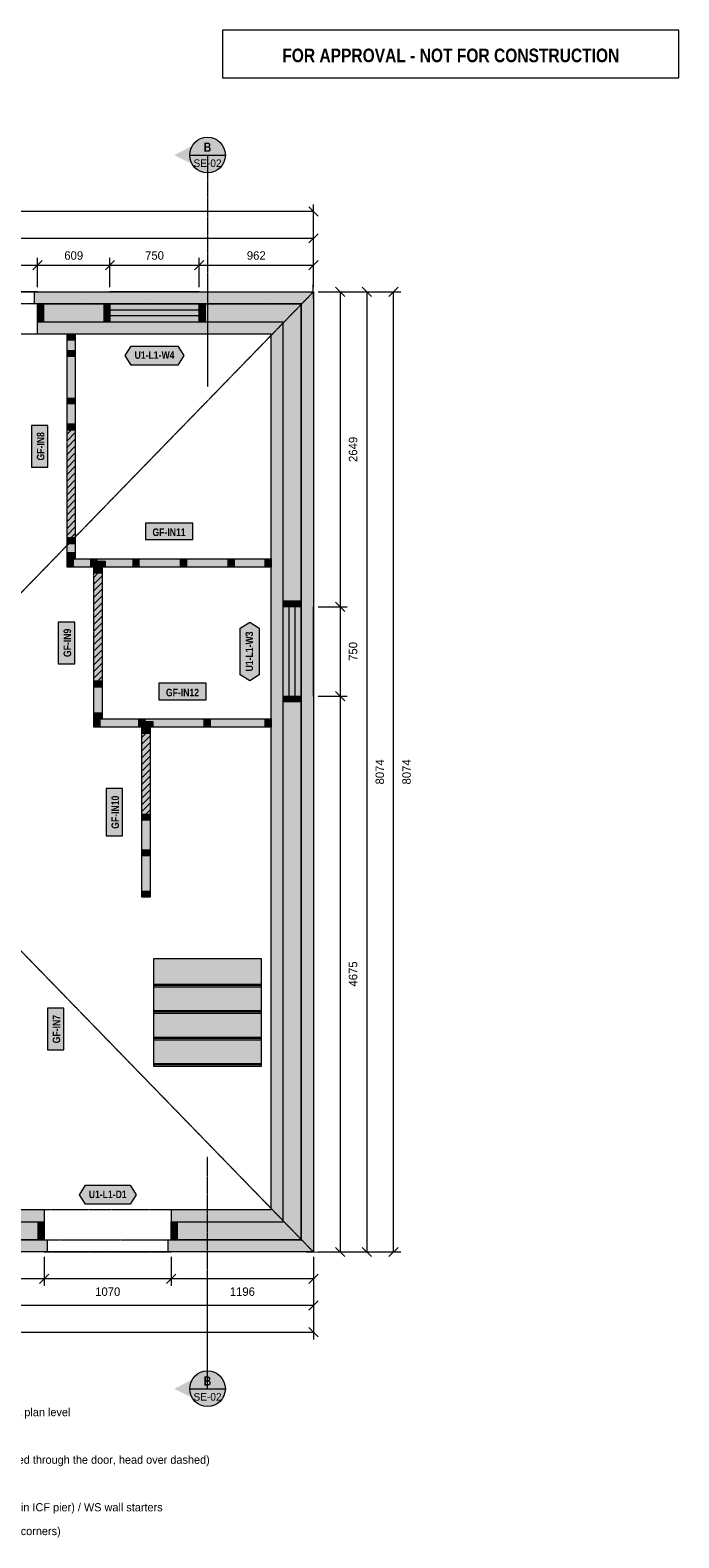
# Model space of a CAD drawing. Header units: millimetres. Extents: x -2926 to 10924, y -2742 to 10274.
# Tile 2 of 2: x 5465 to 10924, y -2404 to 10274. Entities that reach past the tile are written whole.
import ezdxf
from ezdxf.enums import TextEntityAlignment as Align

# ---------------------------------------------------------------- set-up
doc = ezdxf.new("R2010")
doc.units = ezdxf.units.MM
doc.linetypes.add('DASHED', pattern=[1.524, 1.27, -0.254])
for name, color, linetype in [('FILL-C_B2B2B5', 7, 'Continuous'), ('FILL-EPS', 7, 'Continuous'), ('FILL-RED', 7, 'Continuous'), ('FILL-TEAL_DK', 7, 'Continuous'), ('FILL-TIMBER', 7, 'Continuous'), ('FILL-WHITE', 7, 'Continuous'), ('LINE-C_85297A', 7, 'Continuous'), ('LINE-C_85297A-DASH', 7, 'DASHED'), ('LINE-INK', 7, 'Continuous'), ('LINE-INK-DASH', 7, 'DASHED'), ('LINE-RED', 7, 'Continuous'), ('LINE-RED-DASH', 7, 'DASHED'), ('LINE-STEEL_GREY', 7, 'Continuous'), ('LINE-STEEL_GREY-DASH', 7, 'DASHED'), ('LINE-TEAL_DK', 7, 'Continuous'), ('LINE-TIMBER_DK', 7, 'Continuous'), ('TEXT-INK', 7, 'Continuous'), ('TEXT-RED', 7, 'Continuous'), ('TEXT-TEAL_DK', 7, 'Continuous')]:
    doc.layers.add(name, color=color, linetype=linetype)
doc.styles.add('OpenSansCondensed-Bold', font='OpenSansCondensed-Bold.ttf')

msp = doc.modelspace()

# ---------------------------------------------------------------- hatches: boundary and pattern name
at = {"layer": 'FILL-C_B2B2B5', "true_color": 0xb2b2b5}
h = msp.add_hatch(color=256, dxfattribs=at)
h.dxf.hatch_style = 1
h.paths.add_polyline_path([(5528, 7972), (7747, 7972), (7747, 102), (6654, 102), (6654, 254), (7595, 254), (7595, 7820), (5528, 7820)])
h = msp.add_hatch(color=256, dxfattribs=at)
h.dxf.hatch_style = 1
h.paths.add_polyline_path([(5583, 102), (4750, 102), (4750, 254), (5583, 254)])
at = {"layer": 'FILL-EPS', "true_color": 0xccffff}
h = msp.add_hatch(color=256, dxfattribs=at)
h.dxf.hatch_style = 1
h.paths.add_polyline_path([(5528, 7973), (5503, 7973), (5503, 8074), (7849, 8074), (7849, 0), (6628, 0), (6628, 101), (6654, 101), (6654, 102), (7747, 102), (7747, 7972), (5528, 7972)])
h = msp.add_hatch(color=256, dxfattribs=at)
h.dxf.hatch_style = 1
h.paths.add_polyline_path([(7493, 7718), (5528, 7718), (5528, 7820), (7595, 7820), (7595, 254), (6654, 254), (6654, 356), (7493, 356)])
h = msp.add_hatch(color=256, dxfattribs=at)
h.dxf.hatch_style = 1
h.paths.add_polyline_path([(5583, 254), (4750, 254), (4750, 356), (5583, 356)])
h = msp.add_hatch(color=256, dxfattribs=at)
h.dxf.hatch_style = 1
h.paths.add_polyline_path([(5583, 101), (5608, 101), (5608, 0), (4725, 0), (4725, 101), (4750, 101), (4750, 102), (5583, 102)])
at = {"layer": 'FILL-RED', "true_color": 0xb81a1f}
h = msp.add_hatch(color=256, dxfattribs=at)
h.dxf.hatch_style = 1
h.paths.add_polyline_path([(6678, 9224), (6958, 9082), (6958, 9367)])
h = msp.add_hatch(color=256, dxfattribs=at)
h.dxf.hatch_style = 1
h.paths.add_polyline_path([(6678, -1150), (6958, -1292), (6958, -1007)])
at = {"layer": 'FILL-TEAL_DK', "true_color": 0x006b5c}
h = msp.add_hatch(color=256, dxfattribs=at)
h.dxf.hatch_style = 1
h.paths.add_polyline_path([(5528, 7972), (5578, 7972), (5578, 7820), (5528, 7820)])
h = msp.add_hatch(color=256, dxfattribs=at)
h.dxf.hatch_style = 1
h.paths.add_polyline_path([(6087, 7972), (6137, 7972), (6137, 7820), (6087, 7820)])
h = msp.add_hatch(color=256, dxfattribs=at)
h.dxf.hatch_style = 1
h.paths.add_polyline_path([(6887, 7972), (6937, 7972), (6937, 7820), (6887, 7820)])
h = msp.add_hatch(color=256, dxfattribs=at)
h.dxf.hatch_style = 1
h.paths.add_polyline_path([(7595, 5475), (7747, 5475), (7747, 5425), (7595, 5425)])
h = msp.add_hatch(color=256, dxfattribs=at)
h.dxf.hatch_style = 1
h.paths.add_polyline_path([(7595, 4675), (7747, 4675), (7747, 4625), (7595, 4625)])
h = msp.add_hatch(color=256, dxfattribs=at)
h.dxf.hatch_style = 1
h.paths.add_polyline_path([(5533, 254), (5583, 254), (5583, 102), (5533, 102)])
h = msp.add_hatch(color=256, dxfattribs=at)
h.dxf.hatch_style = 1
h.paths.add_polyline_path([(6653, 254), (6703, 254), (6703, 102), (6653, 102)])
at = {"layer": 'FILL-TIMBER', "true_color": 0xeddbb8}
h = msp.add_hatch(color=256, dxfattribs=at)
h.dxf.hatch_style = 1
h.paths.add_polyline_path([(5845, 7718), (5845, 7687), (5845, 7668), (5819, 7668), (5776, 7668), (5776, 7699), (5776, 7718), (5802, 7718)])
h = msp.add_hatch(color=256, dxfattribs=at)
h.dxf.hatch_style = 1
h.paths.add_polyline_path([(5845, 7581), (5845, 7550), (5845, 7531), (5819, 7531), (5776, 7531), (5776, 7561), (5776, 7581), (5802, 7581)])
h = msp.add_hatch(color=256, dxfattribs=at)
h.dxf.hatch_style = 1
h.paths.add_polyline_path([(5845, 7181), (5845, 7150), (5845, 7131), (5819, 7131), (5776, 7131), (5776, 7161), (5776, 7181), (5802, 7181)])
h = msp.add_hatch(color=256, dxfattribs=at)
h.dxf.hatch_style = 1
h.paths.add_polyline_path([(5845, 6965), (5845, 6934), (5845, 6914), (5819, 6914), (5776, 6914), (5776, 6945), (5776, 6965), (5802, 6965)])
h = msp.add_hatch(color=256, dxfattribs=at)
h.dxf.hatch_style = 1
h.paths.add_polyline_path([(5845, 6004), (5845, 5974), (5845, 5955), (5819, 5955), (5776, 5955), (5776, 5985), (5776, 6004), (5802, 6004)])
h = msp.add_hatch(color=256, dxfattribs=at)
h.dxf.hatch_style = 1
h.paths.add_polyline_path([(5845, 5882), (5845, 5852), (5845, 5832), (5819, 5832), (5776, 5832), (5776, 5863), (5776, 5882), (5802, 5882)])
h = msp.add_hatch(color=256, dxfattribs=at)
h.dxf.hatch_style = 1
h.paths.add_polyline_path([(5826, 5760), (5795, 5760), (5776, 5760), (5776, 5787), (5776, 5830), (5806, 5830), (5826, 5830), (5826, 5804)])
h = msp.add_hatch(color=256, dxfattribs=at)
h.dxf.hatch_style = 1
h.paths.add_polyline_path([(6026, 5760), (5995, 5760), (5976, 5760), (5976, 5787), (5976, 5830), (6006, 5830), (6026, 5830), (6026, 5804)])
h = msp.add_hatch(color=256, dxfattribs=at)
h.dxf.hatch_style = 1
h.paths.add_polyline_path([(6070, 5759), (6070, 5729), (6070, 5710), (6044, 5710), (6000, 5710), (6000, 5740), (6000, 5759), (6027, 5759)])
h = msp.add_hatch(color=256, dxfattribs=at)
h.dxf.hatch_style = 1
h.paths.add_polyline_path([(6096, 5760), (6052, 5760), (6026, 5760), (6026, 5780), (6026, 5810), (6069, 5810), (6096, 5810), (6096, 5791)])
h = msp.add_hatch(color=256, dxfattribs=at)
h.dxf.hatch_style = 1
h.paths.add_polyline_path([(6381, 5760), (6350, 5760), (6331, 5760), (6331, 5787), (6331, 5830), (6361, 5830), (6381, 5830), (6381, 5804)])
h = msp.add_hatch(color=256, dxfattribs=at)
h.dxf.hatch_style = 1
h.paths.add_polyline_path([(6781, 5760), (6750, 5760), (6731, 5760), (6731, 5787), (6731, 5830), (6761, 5830), (6781, 5830), (6781, 5804)])
h = msp.add_hatch(color=256, dxfattribs=at)
h.dxf.hatch_style = 1
h.paths.add_polyline_path([(7181, 5760), (7150, 5760), (7131, 5760), (7131, 5787), (7131, 5830), (7161, 5830), (7181, 5830), (7181, 5804)])
h = msp.add_hatch(color=256, dxfattribs=at)
h.dxf.hatch_style = 1
h.paths.add_polyline_path([(7493, 5760), (7462, 5760), (7443, 5760), (7443, 5787), (7443, 5830), (7474, 5830), (7493, 5830), (7493, 5804)])
h = msp.add_hatch(color=256, dxfattribs=at)
h.dxf.hatch_style = 1
h.paths.add_polyline_path([(6070, 4800), (6070, 4770), (6070, 4750), (6044, 4750), (6000, 4750), (6000, 4781), (6000, 4800), (6027, 4800)])
h = msp.add_hatch(color=256, dxfattribs=at)
h.dxf.hatch_style = 1
h.paths.add_polyline_path([(6070, 4534), (6070, 4504), (6070, 4484), (6044, 4484), (6000, 4484), (6000, 4515), (6000, 4534), (6027, 4534)])
h = msp.add_hatch(color=256, dxfattribs=at)
h.dxf.hatch_style = 1
h.paths.add_polyline_path([(6051, 4412), (6020, 4412), (6000, 4412), (6000, 4439), (6000, 4483), (6031, 4483), (6051, 4483), (6051, 4456)])
h = msp.add_hatch(color=256, dxfattribs=at)
h.dxf.hatch_style = 1
h.paths.add_polyline_path([(6429, 4412), (6398, 4412), (6379, 4412), (6379, 4439), (6379, 4483), (6410, 4483), (6429, 4483), (6429, 4456)])
h = msp.add_hatch(color=256, dxfattribs=at)
h.dxf.hatch_style = 1
h.paths.add_polyline_path([(6499, 4412), (6456, 4412), (6429, 4412), (6429, 4432), (6429, 4462), (6472, 4462), (6499, 4462), (6499, 4443)])
h = msp.add_hatch(color=256, dxfattribs=at)
h.dxf.hatch_style = 1
h.paths.add_polyline_path([(6981, 4412), (6950, 4412), (6931, 4412), (6931, 4439), (6931, 4483), (6961, 4483), (6981, 4483), (6981, 4456)])
h = msp.add_hatch(color=256, dxfattribs=at)
h.dxf.hatch_style = 1
h.paths.add_polyline_path([(7493, 4412), (7462, 4412), (7443, 4412), (7443, 4439), (7443, 4483), (7474, 4483), (7493, 4483), (7493, 4456)])
h = msp.add_hatch(color=256, dxfattribs=at)
h.dxf.hatch_style = 1
h.paths.add_polyline_path([(6474, 4381), (6474, 4362), (6447, 4362), (6404, 4362), (6404, 4392), (6404, 4410), (6431, 4410), (6474, 4410)])
h = msp.add_hatch(color=256, dxfattribs=at)
h.dxf.hatch_style = 1
h.paths.add_polyline_path([(6474, 3656), (6474, 3630), (6437, 3630), (6404, 3630), (6404, 3654), (6404, 3680), (6440, 3680), (6474, 3680)])
h = msp.add_hatch(color=256, dxfattribs=at)
h.dxf.hatch_style = 1
h.paths.add_polyline_path([(6474, 3361), (6474, 3331), (6430, 3331), (6404, 3331), (6404, 3349), (6404, 3381), (6447, 3381), (6474, 3381)])
h = msp.add_hatch(color=256, dxfattribs=at)
h.dxf.hatch_style = 1
h.paths.add_polyline_path([(6474, 3025), (6474, 2985), (6416, 2985), (6404, 2985), (6404, 2994), (6404, 3035), (6459, 3035), (6474, 3035)])
at = {"layer": 'FILL-WHITE', "true_color": 0xffffff}
h = msp.add_hatch(color=256, dxfattribs=at)
h.dxf.hatch_style = 1
h.paths.add_polyline_path([(7108, 9224), (7103, 9263), (7088, 9299), (7064, 9330), (7033, 9354), (6997, 9369), (6958, 9374), (6919, 9369), (6883, 9354), (6852, 9330), (6828, 9299), (6813, 9263), (6808, 9224), (6813, 9185), (6828, 9149), (6852, 9118), (6883, 9094), (6919, 9079), (6958, 9074), (6997, 9079), (7033, 9094), (7064, 9118), (7088, 9149), (7103, 9185)])
at = {"layer": 'FILL-WHITE', "true_color": 0xfaf5e8}
h = msp.add_hatch(color=256, dxfattribs=at)
h.dxf.hatch_style = 1
h.paths.add_polyline_path([(5819, 6914), (5776, 6914), (5776, 6945), (5776, 6965), (5776, 7131), (5776, 7161), (5776, 7181), (5776, 7531), (5776, 7561), (5776, 7581), (5776, 7668), (5776, 7699), (5776, 7718), (5802, 7718), (5845, 7718), (5845, 7687), (5845, 7668), (5845, 7581), (5845, 7550), (5845, 7531), (5845, 7181), (5845, 7150), (5845, 7131), (5845, 6965), (5845, 6934), (5845, 6914)])
at = {"layer": 'FILL-WHITE', "true_color": 0xffffff}
h = msp.add_hatch(color=256, dxfattribs=at)
h.dxf.hatch_style = 1
h.paths.add_polyline_path([(6265, 7538), (6315, 7618), (6709, 7618), (6759, 7538), (6709, 7458), (6315, 7458)])
h = msp.add_hatch(color=256, dxfattribs=at)
h.dxf.hatch_style = 1
h.paths.add_polyline_path([(5615, 6601), (5615, 6950), (5476, 6950), (5476, 6601)])
h = msp.add_hatch(color=256, dxfattribs=at)
h.dxf.hatch_style = 1
h.paths.add_polyline_path([(5776, 6004), (5776, 6914), (5845, 6914), (5845, 6004)])
h = msp.add_hatch(color=256, dxfattribs=at)
h.dxf.hatch_style = 1
h.paths.add_polyline_path([(6435, 5991), (6833, 5991), (6833, 6130), (6435, 6130)])
at = {"layer": 'FILL-WHITE', "true_color": 0xfaf5e8}
h = msp.add_hatch(color=256, dxfattribs=at)
h.dxf.hatch_style = 1
h.paths.add_polyline_path([(5819, 5832), (5776, 5832), (5776, 5863), (5776, 5882), (5776, 5955), (5776, 5985), (5776, 6004), (5802, 6004), (5845, 6004), (5845, 5974), (5845, 5955), (5845, 5882), (5845, 5852), (5845, 5832)])
h = msp.add_hatch(color=256, dxfattribs=at)
h.dxf.hatch_style = 1
h.paths.add_polyline_path([(5995, 5760), (5976, 5760), (5826, 5760), (5795, 5760), (5776, 5760), (5776, 5787), (5776, 5830), (5806, 5830), (5826, 5830), (5976, 5830), (6006, 5830), (6026, 5830), (6331, 5830), (6361, 5830), (6381, 5830), (6731, 5830), (6761, 5830), (6781, 5830), (7131, 5830), (7161, 5830), (7181, 5830), (7443, 5830), (7474, 5830), (7493, 5830), (7493, 5804), (7493, 5760), (7462, 5760), (7443, 5760), (7181, 5760), (7150, 5760), (7131, 5760), (6781, 5760), (6750, 5760), (6731, 5760), (6381, 5760), (6350, 5760), (6331, 5760), (6096, 5760), (6052, 5760), (6026, 5760)])
h = msp.add_hatch(color=256, dxfattribs=at)
h.dxf.hatch_style = 1
h.paths.add_polyline_path([(6000, 5740), (6000, 5759), (6000, 5759), (6000, 5759), (6027, 5759), (6070, 5759), (6070, 5759), (6070, 5759), (6070, 5729), (6070, 5710), (6070, 5710), (6070, 5710), (6044, 5710), (6000, 5710), (6000, 5710), (6000, 5710)])
at = {"layer": 'FILL-WHITE', "true_color": 0xffffff}
h = msp.add_hatch(color=256, dxfattribs=at)
h.dxf.hatch_style = 1
h.paths.add_polyline_path([(6000, 4800), (6000, 5710), (6070, 5710), (6070, 4800)])
h = msp.add_hatch(color=256, dxfattribs=at)
h.dxf.hatch_style = 1
h.paths.add_polyline_path([(5840, 4947), (5840, 5296), (5701, 5296), (5701, 4947)])
h = msp.add_hatch(color=256, dxfattribs=at)
h.dxf.hatch_style = 1
h.paths.add_polyline_path([(7313, 4803), (7233, 4853), (7233, 5247), (7313, 5297), (7393, 5247), (7393, 4853)])
at = {"layer": 'FILL-WHITE', "true_color": 0xfaf5e8}
h = msp.add_hatch(color=256, dxfattribs=at)
h.dxf.hatch_style = 1
h.paths.add_polyline_path([(6070, 4484), (6070, 4484), (6070, 4484), (6044, 4484), (6000, 4484), (6000, 4484), (6000, 4484), (6000, 4515), (6000, 4534), (6000, 4750), (6000, 4781), (6000, 4800), (6000, 4800), (6000, 4800), (6027, 4800), (6070, 4800), (6070, 4800), (6070, 4800), (6070, 4770), (6070, 4750), (6070, 4534), (6070, 4504)])
at = {"layer": 'FILL-WHITE', "true_color": 0xffffff}
h = msp.add_hatch(color=256, dxfattribs=at)
h.dxf.hatch_style = 1
h.paths.add_polyline_path([(6548, 4643), (6946, 4643), (6946, 4782), (6548, 4782)])
at = {"layer": 'FILL-WHITE', "true_color": 0xfaf5e8}
h = msp.add_hatch(color=256, dxfattribs=at)
h.dxf.hatch_style = 1
h.paths.add_polyline_path([(6429, 4412), (6398, 4412), (6379, 4412), (6051, 4412), (6020, 4412), (6000, 4412), (6000, 4412), (6000, 4412), (6000, 4439), (6000, 4483), (6000, 4483), (6000, 4483), (6031, 4483), (6051, 4483), (6379, 4483), (6410, 4483), (6429, 4483), (6931, 4483), (6961, 4483), (6981, 4483), (7443, 4483), (7474, 4483), (7493, 4483), (7493, 4483), (7493, 4483), (7493, 4456), (7493, 4412), (7493, 4412), (7493, 4412), (7462, 4412), (7443, 4412), (6981, 4412), (6950, 4412), (6931, 4412), (6499, 4412), (6456, 4412)])
h = msp.add_hatch(color=256, dxfattribs=at)
h.dxf.hatch_style = 1
h.paths.add_polyline_path([(6404, 4392), (6404, 4410), (6404, 4410), (6404, 4410), (6431, 4410), (6474, 4410), (6474, 4410), (6474, 4410), (6474, 4381), (6474, 4362), (6474, 4362), (6474, 4362), (6447, 4362), (6404, 4362), (6404, 4362), (6404, 4362)])
at = {"layer": 'FILL-WHITE', "true_color": 0xffffff}
h = msp.add_hatch(color=256, dxfattribs=at)
h.dxf.hatch_style = 1
h.paths.add_polyline_path([(6404, 3680), (6404, 4362), (6474, 4362), (6474, 3680)])
h = msp.add_hatch(color=256, dxfattribs=at)
h.dxf.hatch_style = 1
h.paths.add_polyline_path([(6243, 3499), (6243, 3897), (6105, 3897), (6105, 3499)])
at = {"layer": 'FILL-WHITE', "true_color": 0xfaf5e8}
h = msp.add_hatch(color=256, dxfattribs=at)
h.dxf.hatch_style = 1
h.paths.add_polyline_path([(6416, 2985), (6404, 2985), (6404, 2994), (6404, 3035), (6404, 3331), (6404, 3349), (6404, 3381), (6404, 3630), (6404, 3654), (6404, 3680), (6440, 3680), (6474, 3680), (6474, 3656), (6474, 3630), (6474, 3381), (6474, 3361), (6474, 3331), (6474, 3035), (6474, 3025), (6474, 2985)])
at = {"layer": 'FILL-WHITE', "true_color": 0xffffff}
h = msp.add_hatch(color=256, dxfattribs=at)
h.dxf.hatch_style = 1
h.paths.add_polyline_path([(6506, 2467), (6506, 2467), (6506, 2467), (7409, 2467), (7409, 2228), (7409, 2228), (7409, 2228), (6506, 2228)])
h = msp.add_hatch(color=256, dxfattribs=at)
h.dxf.hatch_style = 1
h.paths.add_polyline_path([(6506, 2253), (6506, 2253), (6506, 2253), (7409, 2253), (7409, 2244), (7409, 2244), (7409, 2244), (7409, 2244), (6506, 2244), (6506, 2253)])
h = msp.add_hatch(color=256, dxfattribs=at)
h.dxf.hatch_style = 1
h.paths.add_polyline_path([(6506, 2244), (6506, 2244), (6506, 2244), (7409, 2244), (7409, 2005), (6506, 2005)])
h = msp.add_hatch(color=256, dxfattribs=at)
h.dxf.hatch_style = 1
h.paths.add_polyline_path([(5748, 1700), (5748, 2049), (5610, 2049), (5610, 1700)])
h = msp.add_hatch(color=256, dxfattribs=at)
h.dxf.hatch_style = 1
h.paths.add_polyline_path([(6506, 2030), (7409, 2030), (7409, 2021), (6506, 2021)])
h = msp.add_hatch(color=256, dxfattribs=at)
h.dxf.hatch_style = 1
h.paths.add_polyline_path([(6506, 2021), (7409, 2021), (7409, 1782), (6506, 1782)])
h = msp.add_hatch(color=256, dxfattribs=at)
h.dxf.hatch_style = 1
h.paths.add_polyline_path([(6506, 1807), (7409, 1807), (7409, 1798), (6506, 1798)])
h = msp.add_hatch(color=256, dxfattribs=at)
h.dxf.hatch_style = 1
h.paths.add_polyline_path([(6506, 1798), (7409, 1798), (7409, 1559), (6506, 1559)])
h = msp.add_hatch(color=256, dxfattribs=at)
h.dxf.hatch_style = 1
h.paths.add_polyline_path([(6506, 1584), (7409, 1584), (7409, 1575), (6506, 1575)])
h = msp.add_hatch(color=256, dxfattribs=at)
h.dxf.hatch_style = 1
h.paths.add_polyline_path([(5880, 481), (5930, 561), (6306, 561), (6356, 481), (6306, 401), (5930, 401)])
h = msp.add_hatch(color=256, dxfattribs=at)
h.dxf.hatch_style = 1
h.paths.add_polyline_path([(7108, -1150), (7103, -1111), (7088, -1075), (7064, -1044), (7033, -1020), (6997, -1005), (6958, -1000), (6919, -1005), (6883, -1020), (6852, -1044), (6828, -1075), (6813, -1111), (6808, -1150), (6813, -1189), (6828, -1225), (6852, -1256), (6883, -1280), (6919, -1295), (6958, -1300), (6997, -1295), (7033, -1280), (7064, -1256), (7088, -1225), (7103, -1189)])

# ---------------------------------------------------------------- linework, layer by layer
at = {"layer": 'LINE-C_85297A', "lineweight": 5}
for p, q in [((7850, 8014), (7848, 8134)), ((7789, 1), (7909, -1))]:
    msp.add_line(p, q, dxfattribs=at)
at = {"layer": 'LINE-C_85297A-DASH', "lineweight": 5}
for p, q in [((0, 0), (7849, 8074)), ((0, 8074), (7849, 0))]:
    msp.add_line(p, q, dxfattribs=at)
at = {"layer": 'LINE-INK', "lineweight": 5}
for p, q in [((7849, 8749), (0, 8749)), ((7888, 8710), (7810, 8788)), ((7849, 8114), (7849, 8809)), ((0, 8524), (7849, 8524)), ((7810, 8485), (7888, 8563)), ((7849, 8114), (7849, 8584)), ((0, 8299), (7849, 8299)), ((5489, 8260), (5567, 8338)), ((5528, 8114), (5528, 8359)), ((6098, 8260), (6176, 8338)), ((6137, 8114), (6137, 8359)), ((6848, 8260), (6926, 8338)), ((6887, 8114), (6887, 8359)), ((7810, 8260), (7888, 8338)), ((7849, 8114), (7849, 8359)), ((6887, 8074), (6137, 8074)), ((7889, 8074), (8134, 8074)), ((7889, 8074), (8359, 8074)), ((7889, 8074), (8584, 8074)), ((8035, 8113), (8113, 8035)), ((8074, 8074), (8074, 0)), ((8260, 8113), (8338, 8035)), ((8299, 8074), (8299, 0)), ((8485, 8035), (8563, 8113)), ((8524, 0), (8524, 8074)), ((6887, 7921), (6137, 7921)), ((6887, 7871), (6137, 7871)), ((6887, 7718), (6137, 7718)), ((8035, 5464), (8113, 5386)), ((7493, 4675), (7493, 5425)), ((7646, 4675), (7646, 5425)), ((7696, 4675), (7696, 5425)), ((7849, 4675), (7849, 5425)), ((7889, 5425), (8134, 5425)), ((8035, 4714), (8113, 4636)), ((7889, 4675), (8134, 4675)), ((7889, 0), (8134, 0)), ((7889, 0), (8359, 0)), ((7889, 0), (8584, 0)), ((8035, 39), (8113, -39)), ((8260, 39), (8338, -39)), ((8485, -39), (8563, 39)), ((5583, -40), (5583, -285)), ((6653, -40), (6653, -285)), ((7849, -40), (7849, -285)), ((7849, -40), (7849, -510)), ((7849, -40), (7849, -735)), ((7849, -225), (0, -225)), ((5622, -186), (5544, -264)), ((6692, -186), (6614, -264)), ((7888, -186), (7810, -264)), ((7849, -450), (0, -450)), ((7888, -411), (7810, -489)), ((0, -675), (7849, -675)), ((7810, -636), (7888, -714))]:
    msp.add_line(p, q, dxfattribs=at)
for points in [[(7493, 356), (7493, 7718), (5528, 7718), (5528, 7973), (5503, 7973), (5503, 8074), (7849, 8074), (7849, 0), (6628, 0), (6628, 101), (6654, 101), (6654, 356)], [(5819, 6914), (5776, 6914), (5776, 6945), (5776, 6965), (5776, 7131), (5776, 7161), (5776, 7181), (5776, 7531), (5776, 7561), (5776, 7581), (5776, 7668), (5776, 7699), (5776, 7718), (5802, 7718), (5845, 7718), (5845, 7687), (5845, 7668), (5845, 7581), (5845, 7550), (5845, 7531), (5845, 7181), (5845, 7150), (5845, 7131), (5845, 6965), (5845, 6934), (5845, 6914)], [(5615, 6601), (5615, 6950), (5476, 6950), (5476, 6601)], [(6435, 5991), (6833, 5991), (6833, 6130), (6435, 6130)], [(5819, 5832), (5776, 5832), (5776, 5863), (5776, 5882), (5776, 5955), (5776, 5985), (5776, 6004), (5802, 6004), (5845, 6004), (5845, 5974), (5845, 5955), (5845, 5882), (5845, 5852), (5845, 5832)], [(5995, 5760), (5976, 5760), (5826, 5760), (5795, 5760), (5776, 5760), (5776, 5787), (5776, 5830), (5806, 5830), (5826, 5830), (5976, 5830), (6006, 5830), (6026, 5830), (6331, 5830), (6361, 5830), (6381, 5830), (6731, 5830), (6761, 5830), (6781, 5830), (7131, 5830), (7161, 5830), (7181, 5830), (7443, 5830), (7474, 5830), (7493, 5830), (7493, 5804), (7493, 5760), (7462, 5760), (7443, 5760), (7181, 5760), (7150, 5760), (7131, 5760), (6781, 5760), (6750, 5760), (6731, 5760), (6381, 5760), (6350, 5760), (6331, 5760), (6096, 5760), (6052, 5760), (6026, 5760)], [(6000, 5740), (6000, 5759), (6000, 5759), (6000, 5759), (6027, 5759), (6070, 5759), (6070, 5759), (6070, 5759), (6070, 5729), (6070, 5710), (6070, 5710), (6070, 5710), (6044, 5710), (6000, 5710), (6000, 5710), (6000, 5710)], [(5840, 4947), (5840, 5296), (5701, 5296), (5701, 4947)], [(6070, 4484), (6070, 4484), (6070, 4484), (6044, 4484), (6000, 4484), (6000, 4484), (6000, 4484), (6000, 4515), (6000, 4534), (6000, 4750), (6000, 4781), (6000, 4800), (6000, 4800), (6000, 4800), (6027, 4800), (6070, 4800), (6070, 4800), (6070, 4800), (6070, 4770), (6070, 4750), (6070, 4534), (6070, 4504)], [(6548, 4643), (6946, 4643), (6946, 4782), (6548, 4782)], [(6429, 4412), (6398, 4412), (6379, 4412), (6051, 4412), (6020, 4412), (6000, 4412), (6000, 4412), (6000, 4412), (6000, 4439), (6000, 4483), (6000, 4483), (6000, 4483), (6031, 4483), (6051, 4483), (6379, 4483), (6410, 4483), (6429, 4483), (6931, 4483), (6961, 4483), (6981, 4483), (7443, 4483), (7474, 4483), (7493, 4483), (7493, 4483), (7493, 4483), (7493, 4456), (7493, 4412), (7493, 4412), (7493, 4412), (7462, 4412), (7443, 4412), (6981, 4412), (6950, 4412), (6931, 4412), (6499, 4412), (6456, 4412)], [(6404, 4392), (6404, 4410), (6404, 4410), (6404, 4410), (6431, 4410), (6474, 4410), (6474, 4410), (6474, 4410), (6474, 4381), (6474, 4362), (6474, 4362), (6474, 4362), (6447, 4362), (6404, 4362), (6404, 4362), (6404, 4362)], [(6243, 3499), (6243, 3897), (6105, 3897), (6105, 3499)], [(6416, 2985), (6404, 2985), (6404, 2994), (6404, 3035), (6404, 3331), (6404, 3349), (6404, 3381), (6404, 3630), (6404, 3654), (6404, 3680), (6440, 3680), (6474, 3680), (6474, 3656), (6474, 3630), (6474, 3381), (6474, 3361), (6474, 3331), (6474, 3035), (6474, 3025), (6474, 2985)], [(6506, 2467), (6506, 2467), (6506, 2467), (7409, 2467), (7409, 2228), (7409, 2228), (7409, 2228), (6506, 2228)], [(6506, 2253), (6506, 2253), (6506, 2253), (7409, 2253), (7409, 2244), (7409, 2244), (7409, 2244), (7409, 2244), (6506, 2244), (6506, 2253)], [(6506, 2244), (6506, 2244), (6506, 2244), (7409, 2244), (7409, 2005), (6506, 2005)], [(5748, 1700), (5748, 2049), (5610, 2049), (5610, 1700)], [(6506, 2030), (7409, 2030), (7409, 2021), (6506, 2021)], [(6506, 2021), (7409, 2021), (7409, 1782), (6506, 1782)], [(6506, 1807), (7409, 1807), (7409, 1798), (6506, 1798)], [(6506, 1798), (7409, 1798), (7409, 1559), (6506, 1559)], [(6506, 1584), (7409, 1584), (7409, 1575), (6506, 1575)], [(5583, 356), (5583, 101), (5608, 101), (5608, 0), (4725, 0), (4725, 101), (4750, 101), (4750, 356)]]:
    msp.add_lwpolyline(points, close=True, dxfattribs=at)
at = {"layer": 'LINE-INK-DASH', "lineweight": 5}
for p, q in [((5528, 8074), (4458, 8074)), ((5528, 7718), (4458, 7718)), ((5583, 356), (6653, 356)), ((5583, 0), (6653, 0))]:
    msp.add_line(p, q, dxfattribs=at)
for points in [[(5776, 6004), (5776, 6914), (5845, 6914), (5845, 6004)], [(6000, 4800), (6000, 5710), (6070, 5710), (6070, 4800)], [(6404, 3680), (6404, 4362), (6474, 4362), (6474, 3680)]]:
    msp.add_lwpolyline(points, close=True, dxfattribs=at)
at = {"layer": 'LINE-RED', "lineweight": 5}
for p, q in [((6808, 9224), (7108, 9224)), ((6808, -1150), (7108, -1150))]:
    msp.add_line(p, q, dxfattribs=at)
msp.add_lwpolyline([(7085, 9874), (10924, 9874), (10924, 10274), (7085, 10274)], close=True, dxfattribs=at)
for centre in [(6958, 9224), (6958, -1150)]:
    msp.add_circle(centre, 150, dxfattribs=at)
at = {"layer": 'LINE-RED-DASH', "lineweight": 5}
for p, q in [((6958, 9224), (6958, 7274)), ((6958, -1150), (6958, 800))]:
    msp.add_line(p, q, dxfattribs=at)
at = {"layer": 'LINE-STEEL_GREY', "lineweight": 5}
for points in [[(5528, 7972), (7747, 7972), (7747, 102), (6654, 102), (6654, 254), (7595, 254), (7595, 7820), (5528, 7820)], [(5583, 102), (4750, 102), (4750, 254), (5583, 254)]]:
    msp.add_lwpolyline(points, close=True, dxfattribs=at)
at = {"layer": 'LINE-STEEL_GREY-DASH', "lineweight": 5}
for points in [[(0, 8074), (-2, 8076), (0, 8074), (7849, 8074), (7849, 0), (7849, 0), (7851, -2), (7850, -1), (7850, -1), (7849, 0), (7849, 0), (7849, 0), (0, 0)], [(7747, 102), (7747, 7972), (102, 7972), (102, 102)]]:
    msp.add_lwpolyline(points, close=True, dxfattribs=at)
at = {"layer": 'LINE-TEAL_DK', "lineweight": 5}
for points in [[(5528, 7972), (5578, 7972), (5578, 7820), (5528, 7820)], [(6087, 7972), (6137, 7972), (6137, 7820), (6087, 7820)], [(6887, 7972), (6937, 7972), (6937, 7820), (6887, 7820)], [(6265, 7538), (6315, 7618), (6709, 7618), (6759, 7538), (6709, 7458), (6315, 7458)], [(7595, 5475), (7747, 5475), (7747, 5425), (7595, 5425)], [(7313, 4803), (7233, 4853), (7233, 5247), (7313, 5297), (7393, 5247), (7393, 4853)], [(7595, 4675), (7747, 4675), (7747, 4625), (7595, 4625)], [(5880, 481), (5930, 561), (6306, 561), (6356, 481), (6306, 401), (5930, 401)], [(5533, 254), (5583, 254), (5583, 102), (5533, 102)], [(6653, 254), (6703, 254), (6703, 102), (6653, 102)]]:
    msp.add_lwpolyline(points, close=True, dxfattribs=at)
at = {"layer": 'LINE-TIMBER_DK', "lineweight": 5}
for p, q in [((5776, 6877), (5813, 6914)), ((5776, 6820), (5845, 6890)), ((5776, 6764), (5845, 6834)), ((5776, 6707), (5845, 6777)), ((5776, 6651), (5845, 6721)), ((5776, 6594), (5845, 6664)), ((5776, 6538), (5845, 6608)), ((5776, 6481), (5845, 6551)), ((5776, 6424), (5845, 6494)), ((5776, 6368), (5845, 6438)), ((5776, 6311), (5845, 6381)), ((5776, 6255), (5845, 6325)), ((5776, 6198), (5845, 6268)), ((5776, 6142), (5845, 6212)), ((5776, 6085), (5845, 6155)), ((5776, 6029), (5845, 6099)), ((5808, 6004), (5845, 6042)), ((6000, 5673), (6038, 5710)), ((6000, 5616), (6070, 5686)), ((6000, 5560), (6070, 5630)), ((6000, 5503), (6070, 5573)), ((6000, 5447), (6070, 5517)), ((6000, 5390), (6070, 5460)), ((6000, 5334), (6070, 5404)), ((6000, 5277), (6070, 5347)), ((6000, 5221), (6070, 5290)), ((6000, 5164), (6070, 5234)), ((6000, 5107), (6070, 5177)), ((6000, 5051), (6070, 5121)), ((6000, 4994), (6070, 5064)), ((6000, 4938), (6070, 5008)), ((6000, 4881), (6070, 4951)), ((6000, 4825), (6070, 4895)), ((6033, 4800), (6070, 4838)), ((6404, 4326), (6441, 4362)), ((6404, 4269), (6474, 4339)), ((6404, 4213), (6474, 4283)), ((6404, 4156), (6474, 4226)), ((6404, 4100), (6474, 4170)), ((6404, 4043), (6474, 4113)), ((6404, 3986), (6474, 4056)), ((6404, 3930), (6474, 4000)), ((6404, 3873), (6474, 3943)), ((6404, 3817), (6474, 3887)), ((6404, 3760), (6474, 3830)), ((6404, 3704), (6474, 3774)), ((6437, 3680), (6474, 3717))]:
    msp.add_line(p, q, dxfattribs=at)
for points in [[(5845, 7718), (5845, 7687), (5845, 7668), (5819, 7668), (5776, 7668), (5776, 7699), (5776, 7718), (5802, 7718)], [(5845, 7581), (5845, 7550), (5845, 7531), (5819, 7531), (5776, 7531), (5776, 7561), (5776, 7581), (5802, 7581)], [(5845, 7181), (5845, 7150), (5845, 7131), (5819, 7131), (5776, 7131), (5776, 7161), (5776, 7181), (5802, 7181)], [(5845, 6965), (5845, 6934), (5845, 6914), (5819, 6914), (5776, 6914), (5776, 6945), (5776, 6965), (5802, 6965)], [(5845, 6004), (5845, 5974), (5845, 5955), (5819, 5955), (5776, 5955), (5776, 5985), (5776, 6004), (5802, 6004)], [(5845, 5882), (5845, 5852), (5845, 5832), (5819, 5832), (5776, 5832), (5776, 5863), (5776, 5882), (5802, 5882)], [(5826, 5760), (5795, 5760), (5776, 5760), (5776, 5787), (5776, 5830), (5806, 5830), (5826, 5830), (5826, 5804)], [(6026, 5760), (5995, 5760), (5976, 5760), (5976, 5787), (5976, 5830), (6006, 5830), (6026, 5830), (6026, 5804)], [(6070, 5759), (6070, 5729), (6070, 5710), (6044, 5710), (6000, 5710), (6000, 5740), (6000, 5759), (6027, 5759)], [(6096, 5760), (6052, 5760), (6026, 5760), (6026, 5780), (6026, 5810), (6069, 5810), (6096, 5810), (6096, 5791)], [(6381, 5760), (6350, 5760), (6331, 5760), (6331, 5787), (6331, 5830), (6361, 5830), (6381, 5830), (6381, 5804)], [(6781, 5760), (6750, 5760), (6731, 5760), (6731, 5787), (6731, 5830), (6761, 5830), (6781, 5830), (6781, 5804)], [(7181, 5760), (7150, 5760), (7131, 5760), (7131, 5787), (7131, 5830), (7161, 5830), (7181, 5830), (7181, 5804)], [(7493, 5760), (7462, 5760), (7443, 5760), (7443, 5787), (7443, 5830), (7474, 5830), (7493, 5830), (7493, 5804)], [(6070, 4800), (6070, 4770), (6070, 4750), (6044, 4750), (6000, 4750), (6000, 4781), (6000, 4800), (6027, 4800)], [(6070, 4534), (6070, 4504), (6070, 4484), (6044, 4484), (6000, 4484), (6000, 4515), (6000, 4534), (6027, 4534)], [(6051, 4412), (6020, 4412), (6000, 4412), (6000, 4439), (6000, 4483), (6031, 4483), (6051, 4483), (6051, 4456)], [(6429, 4412), (6398, 4412), (6379, 4412), (6379, 4439), (6379, 4483), (6410, 4483), (6429, 4483), (6429, 4456)], [(6499, 4412), (6456, 4412), (6429, 4412), (6429, 4432), (6429, 4462), (6472, 4462), (6499, 4462), (6499, 4443)], [(6981, 4412), (6950, 4412), (6931, 4412), (6931, 4439), (6931, 4483), (6961, 4483), (6981, 4483), (6981, 4456)], [(7493, 4412), (7462, 4412), (7443, 4412), (7443, 4439), (7443, 4483), (7474, 4483), (7493, 4483), (7493, 4456)], [(6474, 4381), (6474, 4362), (6447, 4362), (6404, 4362), (6404, 4392), (6404, 4410), (6431, 4410), (6474, 4410)], [(6474, 3656), (6474, 3630), (6437, 3630), (6404, 3630), (6404, 3654), (6404, 3680), (6440, 3680), (6474, 3680)], [(6474, 3361), (6474, 3331), (6430, 3331), (6404, 3331), (6404, 3349), (6404, 3381), (6447, 3381), (6474, 3381)], [(6474, 3025), (6474, 2985), (6416, 2985), (6404, 2985), (6404, 2994), (6404, 3035), (6459, 3035), (6474, 3035)]]:
    msp.add_lwpolyline(points, close=True, dxfattribs=at)

# ---------------------------------------------------------------- texts
at = {"layer": 'TEXT-INK'}
for s, p in [('609', (5832, 8344)), ('750', (6512, 8344)), ('962', (7368, 8344)), ('1070', (6118, -369)), ('1196', (7251, -369))]:
    msp.add_text(s, height=71.1, dxfattribs=at).set_placement(p, align=Align.CENTER)
at = {"layer": 'TEXT-INK', "style": 'OpenSansCondensed-Bold'}
for s, p in [('GF-IN8', (5585, 6775)), ('GF-IN9', (5810, 5122)), ('GF-IN10', (6213, 3698)), ('GF-IN7', (5718, 1874))]:
    msp.add_text(s, height=63.5, rotation=90, dxfattribs=at).set_placement(p, align=Align.CENTER)
at = {"layer": 'TEXT-INK'}
for s, p in [('2649', (8218, 6749)), ('750', (8218, 5050)), ('8074', (8443, 4037)), ('8074', (8668, 4037)), ('4675', (8218, 2338))]:
    msp.add_text(s, height=71.1, rotation=90, dxfattribs=at).set_placement(p, align=Align.CENTER)
at = {"layer": 'TEXT-INK', "style": 'OpenSansCondensed-Bold'}
for s, p in [('GF-IN11', (6634, 6021)), ('GF-IN12', (6747, 4673))]:
    msp.add_text(s, height=63.5, dxfattribs=at).set_placement(p, align=Align.CENTER)
at = {"layer": 'TEXT-INK'}
for s, p in [('Timber frame partition panel, studs cut at plan level', (3724, -1381)), ('Door opening in a timber partition (hatched through the door, head over dashed)', (3724, -1781)), ("Engineer's pier bars (n-H12 vertical bars in ICF pier) / WS wall starters", (3724, -2181)), ('Setting-out check diagonal (external ICF corners)', (3724, -2381))]:
    msp.add_text(s, height=68.58, dxfattribs=at).set_placement(p)
at = {"layer": 'TEXT-RED', "style": 'OpenSansCondensed-Bold'}
for s, height, p in [('FOR APPROVAL - NOT FOR CONSTRUCTION', 114.3, (9005, 10005)), ('B', 76.2, (6958, 9252)), ('B', 76.2, (6958, -1123))]:
    msp.add_text(s, height=height, dxfattribs=at).set_placement(p, align=Align.CENTER)
at = {"layer": 'TEXT-RED'}
for p in [(6958, 9124), (6958, -1250)]:
    msp.add_text('SE-02', height=63.5, dxfattribs=at).set_placement(p, align=Align.CENTER)
at = {"layer": 'TEXT-TEAL_DK', "style": 'OpenSansCondensed-Bold'}
for s, p in [('U1-L1-W4', (6512, 7511)), ('U1-L1-D1', (6118, 453))]:
    msp.add_text(s, height=63.5, dxfattribs=at).set_placement(p, align=Align.CENTER)
msp.add_text('U1-L1-W3', height=63.5, rotation=90, dxfattribs=at).set_placement((7341, 5050), align=Align.CENTER)

doc.saveas('drawing.dxf')
